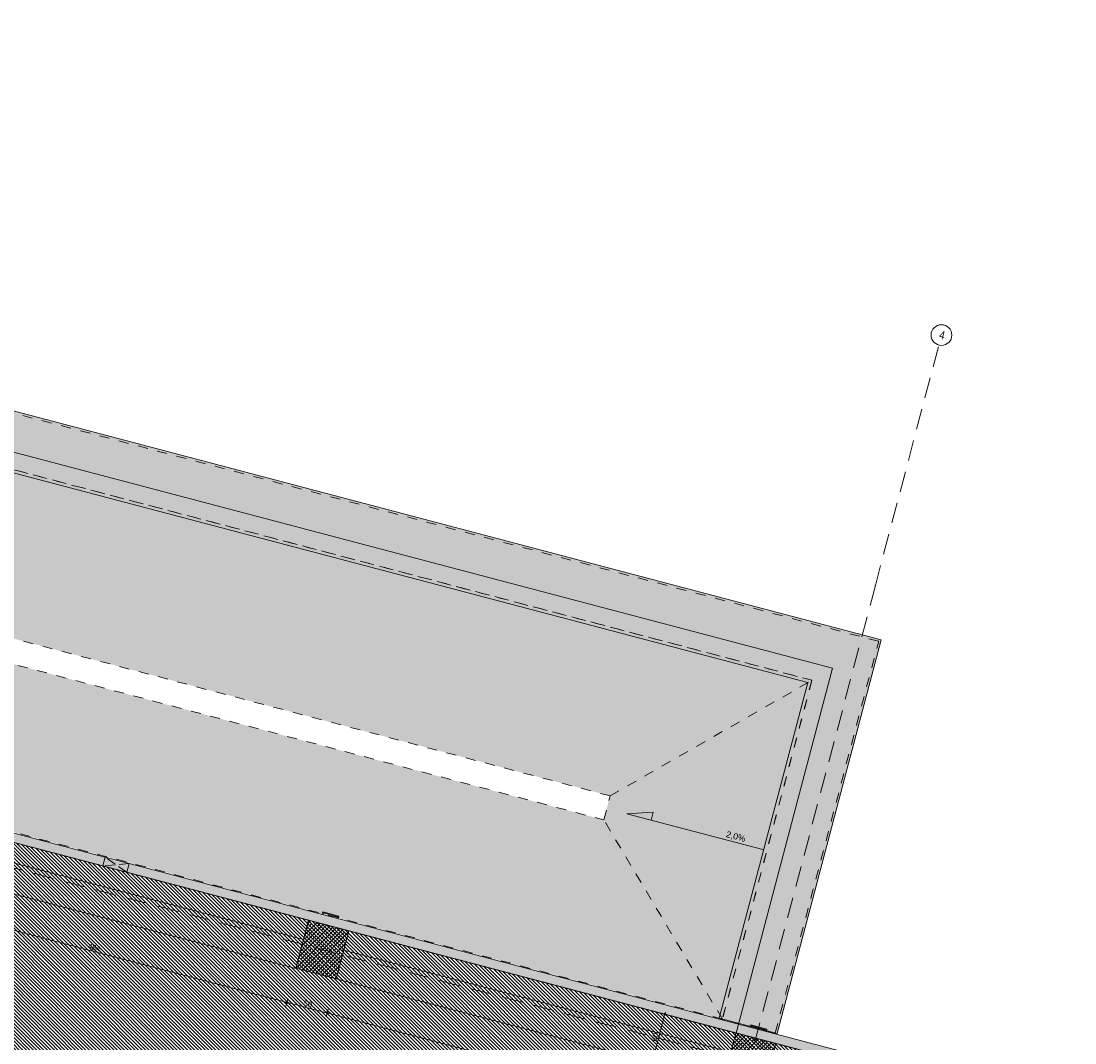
# Model space of a CAD drawing. Header units: millimetres. Extents: x -176817 to 18864955, y -12996033 to 201123.
# Tile 86 of 256: x 72977 to 85692, y 86974 to 99307. Entities that reach past the tile are written whole.
import ezdxf
from ezdxf.enums import TextEntityAlignment as Align

# ---------------------------------------------------------------- set-up
doc = ezdxf.new("R2010")
doc.units = ezdxf.units.MM
doc.header["$MEASUREMENT"] = 0
for name, pattern in [('Krawędzie ukryte', [170, 120, -50]), ('Przerywana', [240, 120, -120]), ('Przerywana długa', [390, 250, -140])]:
    doc.linetypes.add(name, pattern=pattern)
for name, color, linetype in [('213-A Wymiarowanie wewnętrzne', 7, 'Continuous'), ('231-A Ściany zewnętrzne', 7, 'Continuous'), ('280-A Dachy Powłoki', 7, 'Continuous'), ('291-A Obróbka blacharska', 7, 'Continuous'), ('410-K Osie', 7, 'Continuous'), ('440-K Słupy', 7, 'Continuous'), ('450-K Belki', 7, 'Continuous'), ('460-K Stropy', 7, 'Continuous'), ('842-G Opisy PW PZT', 7, 'Continuous')]:
    doc.layers.add(name, color=color, linetype=linetype)
doc.styles.add('STYL_AUTOMATYCZNY_3', font='arial.ttf')
doc.styles.add('STYL_AUTOMATYCZNY_4', font='arial.ttf')
doc.styles.add('STYL_AUTOMATYCZNY_8', font='ARIALN.TTF')
doc.dimstyles.new('STYL_AUTOMATYCZNY__3', dxfattribs={"dimtxt": 64.999998, "dimasz": 47.5, "dimexe": 0.18, "dimexo": 0.0625, "dimgap": 0, "dimtad": 1, "dimdec": 1, "dimlfac": 0.1, "dimzin": 0, "dimdsep": 46, "dimtxsty": 'STYL_AUTOMATYCZNY_4', "dimblk": 'ARROWHEAD_11', "dimblk1": 'ARROWHEAD_11', "dimblk2": 'ARROWHEAD_11', "dimcen": 0.09, "dimclrd": 30, "dimclre": 30, "dimclrt": 30, "dimazin": 0, "dimtfac": 1, "dimtdec": 4, "dimtmove": 0, "dimatfit": 3, "dimfxl": 0, "dimtolj": 1, "dimtzin": 0, "dimarcsym": 0})
pattern_1 = [(45, (0, 0), (-49.497475, 49.497475), []), (45, (-24.75, 24.75), (-49.497475, 49.497475), [52.5, -17.5])]

# ---------------------------------------------------------------- blocks, each defined once
blk = doc.blocks.new('Dach_1_2', base_point=(55538, 98471))
at = {"layer": '280-A Dachy Powłoki', "linetype": 'Continuous', "lineweight": 0, "true_color": 0x005d2f}
blk.add_hatch(color=118, dxfattribs=at).paths.add_polyline_path([(82519, 91351), (55538, 98471), (57004, 96046), (80084, 89956)])
at = {"layer": '280-A Dachy Powłoki', "color": 8, "linetype": 'Przerywana', "lineweight": 0, "flags": 128}
for points in [[(55538, 98471), (82519, 91351)], [(80084, 89956), (57004, 96046)]]:
    blk.add_lwpolyline(points, dxfattribs=at)
blk = doc.blocks.new('Dach_2_2', base_point=(56928, 95756))
at = {"layer": '280-A Dachy Powłoki', "linetype": 'Continuous', "lineweight": 0, "true_color": 0x005d2f}
blk.add_hatch(color=118, dxfattribs=at).paths.add_polyline_path([(54458, 94381), (81439, 87261), (80008, 89666), (80008, 89666), (56928, 95756)])
at = {"layer": '280-A Dachy Powłoki', "color": 8, "linetype": 'Przerywana', "lineweight": 0, "flags": 128}
for points in [[(56928, 95756), (80008, 89666)], [(81439, 87261), (54458, 94381)]]:
    blk.add_lwpolyline(points, dxfattribs=at)
blk = doc.blocks.new('Dach_4_2', base_point=(80008, 89666))
at = {"layer": '280-A Dachy Powłoki', "linetype": 'Continuous', "lineweight": 0, "true_color": 0x005d2f}
blk.add_hatch(color=118, dxfattribs=at).paths.add_polyline_path([(81439, 87261), (82519, 91351), (80084, 89956), (80008, 89666)])
at = {"layer": '280-A Dachy Powłoki', "color": 8, "linetype": 'Przerywana', "lineweight": 0, "flags": 128}
for points in [[(80084, 89956), (82519, 91351)], [(82519, 91351), (81439, 87261)], [(80008, 89666), (80084, 89956)], [(81439, 87261), (80008, 89666)]]:
    blk.add_lwpolyline(points, dxfattribs=at)
blk = doc.blocks.new('Belka_8_2', base_point=(82023, 87107))
at = {"layer": '450-K Belki', "linetype": 'Continuous', "lineweight": 0, "true_color": 0xffffff}
blk.add_hatch(color=7, dxfattribs=at).paths.add_polyline_path([(81399, 87272), (81873, 87147), (81873, 87148), (82100, 87088), (83354, 91839), (82468, 91323)])
at = {"layer": '450-K Belki', "color": 7, "linetype": 'Continuous', "lineweight": 0}
for p, q in [((82100, 87088), (83354, 91839)), ((81399, 87272), (82468, 91323)), ((82100, 87087), (81399, 87272))]:
    blk.add_line(p, q, dxfattribs=at)
blk = doc.blocks.new('Belka_9_2', base_point=(83256, 91782))
at = {"layer": '450-K Belki', "linetype": 'Continuous', "lineweight": 0, "true_color": 0xffffff}
blk.add_hatch(color=7, dxfattribs=at).paths.add_polyline_path([(55053, 99307), (55569, 98421), (82468, 91323), (83354, 91839)])
at = {"layer": '450-K Belki', "color": 7, "linetype": 'Continuous', "lineweight": 0}
for p, q in [((83354, 91839), (55053, 99307)), ((82468, 91323), (55569, 98421))]:
    blk.add_line(p, q, dxfattribs=at)
blk = doc.blocks.new('Strop_26_2', base_point=(54232, 94316))
at = {"layer": '460-K Stropy', "color": 255, "linetype": 'Continuous', "lineweight": 0, "flags": 128}
blk.add_lwpolyline([(54232, 94316), (81605, 87093), (82767, 91497), (55394, 98720)], close=True, dxfattribs=at)
blk = doc.blocks.new('Ściana_74_2', base_point=(55309, 98867))
at = {"layer": '231-A Ściany zewnętrzne', "color": 8, "linetype": 'Przerywana', "lineweight": 0, "flags": 128}
for points in [[(83323, 91821), (69346, 95510)], [(69178, 94871), (82517, 91351)], [(83323, 91821), (83320, 91807)]]:
    blk.add_lwpolyline(points, dxfattribs=at)
blk = doc.blocks.new('Ściana_75_2', base_point=(82914, 91583))
at = {"layer": '231-A Ściany zewnętrzne', "color": 8, "linetype": 'Przerywana', "lineweight": 0, "flags": 128}
for points in [[(82076, 87093), (83320, 91807)], [(82517, 91351), (81438, 87261)], [(81442, 87260), (81438, 87261)], [(81636, 87209), (81442, 87260)], [(81868, 87148), (81636, 87209)], [(82061, 87097), (81868, 87148)], [(82076, 87093), (82061, 87097)]]:
    blk.add_lwpolyline(points, dxfattribs=at)
blk = doc.blocks.new('Ściana_167_2', base_point=(81969, 86749))
at = {"layer": '231-A Ściany zewnętrzne', "color": 7, "linetype": 'Continuous', "lineweight": 0, "flags": 128}
for points in [[(82031, 86981), (54000, 94377)], [(71706, 89457), (76386, 88222)], [(76869, 88095), (81539, 86862)], [(82031, 86981), (82031, 86981)]]:
    blk.add_lwpolyline(points, dxfattribs=at)
blk = doc.blocks.new('Słup_111_2', base_point=(81766, 86741))
at = {"layer": '440-K Słupy', "linetype": 'Continuous', "lineweight": 0, "true_color": 0x000000}
h = blk.add_hatch(dxfattribs=at)
h.set_pattern_fill('Beton_zbrojony_0002', color=18, style=0, pattern_type=2)
h.set_pattern_definition(pattern_1)
h.paths.add_polyline_path([(81447, 86514), (81931, 86387), (82084, 86967), (82031, 86981), (81600, 87094)])
at = {"layer": '440-K Słupy', "color": 7, "linetype": 'Continuous', "lineweight": 0, "flags": 128}
blk.add_lwpolyline([(81600, 87094), (81447, 86514), (81931, 86387), (82084, 86967)], dxfattribs=at)
blk = doc.blocks.new('Słup_159_2', base_point=(76612, 88100))
at = {"layer": '440-K Słupy', "linetype": 'Continuous', "lineweight": 0, "true_color": 0x000000}
h = blk.add_hatch(dxfattribs=at)
h.set_pattern_fill('Beton_zbrojony_0002', color=18, style=0, pattern_type=2)
h.set_pattern_definition(pattern_1)
h.paths.add_polyline_path([(76447, 88454), (76294, 87874), (76777, 87747), (76930, 88327)])
at = {"layer": '440-K Słupy', "color": 7, "linetype": 'Continuous', "lineweight": 0, "flags": 128}
blk.add_lwpolyline([(76447, 88454), (76294, 87874), (76777, 87747), (76930, 88327)], dxfattribs=at)
blk = doc.blocks.new('Słup_160_2', base_point=(76709, 88509))
at = {"layer": '291-A Obróbka blacharska', "color": 7, "linetype": 'Continuous', "lineweight": 0, "flags": 128}
blk.add_lwpolyline([(76811, 88503), (76806, 88484), (76796, 88486), (76799, 88496), (76625, 88542), (76622, 88532), (76613, 88535), (76618, 88554)], close=True, dxfattribs=at)
blk = doc.blocks.new('Ściana_276_2', base_point=(82031, 86981))
at = {"layer": '231-A Ściany zewnętrzne', "linetype": 'Continuous', "lineweight": 0, "true_color": 0x000000}
h = blk.add_hatch(dxfattribs=at)
h.set_pattern_fill('Styropian_0002', color=18, style=0, pattern_type=2)
h.set_pattern_definition([(255.21803, (0, 0), (-100.483584, 26.51508), [60, -120]), (255.21803, (27.28, -100.28), (-100.483584, 26.51508), [60, -120]), (315.21803, (-15.31, -58.01), (73.20452, 73.7638), [60, -120]), (315.21803, (85.18, -84.53), (73.20452, 73.7638), [60, -120]), (15.21803, (0, 0), (-27.27906, 100.278875), [60, -120]), (15.21803, (100.48, -26.52), (-27.27906, 100.278875), [60, -120])])
h.paths.add_polyline_path([(82059, 87087), (53835, 94535), (53807, 94428), (82031, 86981)])
at = {"layer": '231-A Ściany zewnętrzne', "color": 7, "linetype": 'Continuous', "lineweight": 0, "flags": 128}
for points in [[(73990, 89216), (58810, 93222)], [(58781, 93116), (73962, 89110)], [(82059, 87087), (74280, 89140)], [(74252, 89034), (82031, 86981)]]:
    blk.add_lwpolyline(points, dxfattribs=at)
blk = doc.blocks.new('Ściana_284_2', base_point=(128065, 74834))
at = {"layer": '231-A Ściany zewnętrzne', "linetype": 'Continuous', "lineweight": 0, "true_color": 0x000000}
h = blk.add_hatch(dxfattribs=at)
h.set_pattern_fill('Styropian_0002', color=18, style=0, pattern_type=2)
h.set_pattern_definition([(255.218034, (0, 0), (-100.483585, 26.515076), [60, -120]), (255.218034, (27.28, -100.28), (-100.483585, 26.515076), [60, -120]), (315.218034, (-15.31, -58.01), (73.20452, 73.7638), [60, -120]), (315.218034, (85.18, -84.53), (73.20452, 73.7638), [60, -120]), (15.218034, (0, 0), (-27.27906, 100.278875), [60, -120]), (15.218034, (100.48, -26.52), (-27.27906, 100.278875), [60, -120])])
h.paths.add_polyline_path([(128093, 74940), (82059, 87087), (82031, 86981), (128065, 74834)])
at = {"layer": '231-A Ściany zewnętrzne', "color": 7, "linetype": 'Continuous', "lineweight": 0, "flags": 128}
for points in [[(82031, 86981), (89432, 85028)], [(89460, 85134), (82059, 87087)]]:
    blk.add_lwpolyline(points, dxfattribs=at)
blk = doc.blocks.new('Symbol nachylenia 27[115]_2', base_point=(81924, 89307))
at = {"layer": '842-G Opisy PW PZT', "linetype": 'Continuous', "lineweight": 0, "true_color": 0x000000}
blk.add_hatch(color=18, dxfattribs=at).paths.add_polyline_path([(80287, 89739), (80577, 89663), (80603, 89759)])
at = {"layer": '842-G Opisy PW PZT', "color": 7, "linetype": 'Continuous', "lineweight": 0}
for p, q in [((80603, 89759), (80287, 89739)), ((81924, 89307), (80287, 89739)), ((80603, 89759), (80577, 89663))]:
    blk.add_line(p, q, dxfattribs=at)
at = {"layer": '842-G Opisy PW PZT', "color": 7, "lineweight": 0, "style": 'STYL_AUTOMATYCZNY_3'}
blk.add_attdef('txt', text='', height=75, rotation=345.218, dxfattribs=at).set_placement((81701, 89377), align=Align.BOTTOM_RIGHT)
blk = doc.blocks.new('Otwór_191_2')
at = {"layer": '231-A Ściany zewnętrzne', "color": 7, "linetype": 'Krawędzie ukryte', "lineweight": 0}
for p, q in [((74280, 89140), (73962, 89110)), ((74252, 89034), (73990, 89216))]:
    blk.add_line(p, q, dxfattribs=at)
at = {"layer": '231-A Ściany zewnętrzne', "color": 7, "linetype": 'Continuous', "lineweight": 0, "flags": 128}
for points in [[(73990, 89216), (73962, 89110)], [(74280, 89140), (73990, 89216)], [(74252, 89034), (74280, 89140)], [(73962, 89110), (74252, 89034)]]:
    blk.add_lwpolyline(points, dxfattribs=at)
blk = doc.blocks.new('Belka_153_2', base_point=(81498, 86708))
at = {"layer": '450-K Belki', "color": 39, "linetype": 'Continuous', "lineweight": 0, "true_color": 0x573938, "flags": 128}
for points in [[(76869, 88095), (76930, 88327)], [(81600, 87094), (76930, 88327)], [(76777, 87747), (76869, 88095)], [(81539, 86862), (76869, 88095)], [(81447, 86514), (76777, 87747)], [(81539, 86862), (81600, 87094)], [(81447, 86514), (81539, 86862)]]:
    blk.add_lwpolyline(points, dxfattribs=at)
blk = doc.blocks.new('Belka_157_2', base_point=(76345, 88068))
at = {"layer": '450-K Belki', "color": 39, "linetype": 'Continuous', "lineweight": 0, "true_color": 0x573938, "flags": 128}
for points in [[(71706, 89457), (71767, 89689)], [(76447, 88454), (71767, 89689)], [(71614, 89109), (71706, 89457)], [(76386, 88222), (71706, 89457)], [(76294, 87874), (71614, 89109)], [(76386, 88222), (76447, 88454)], [(76294, 87874), (76386, 88222)]]:
    blk.add_lwpolyline(points, dxfattribs=at)
blk = doc.blocks.new('*D2972')
at = {"layer": '213-A Wymiarowanie wewnętrzne', "linetype": 'Continuous', "lineweight": 200}
for points in [[(71493, 88698), (71494, 88693), (71497, 88689), (71501, 88687), (71505, 88686), (71510, 88687), (71514, 88689), (71517, 88693), (71518, 88698), (71517, 88703), (71514, 88707), (71510, 88710), (71505, 88711), (71501, 88710), (71497, 88707), (71494, 88703)], [(76173, 87463), (76174, 87458), (76176, 87454), (76180, 87452), (76185, 87451), (76190, 87452), (76194, 87454), (76197, 87458), (76198, 87463), (76197, 87468), (76194, 87472), (76190, 87475), (76185, 87476), (76180, 87475), (76176, 87472), (76174, 87468)]]:
    blk.add_hatch(color=30, dxfattribs=at).paths.add_polyline_path(points)
at = {"layer": '213-A Wymiarowanie wewnętrzne', "color": 30, "linetype": 'Continuous', "lineweight": 0}
for p, q in [((71518, 88695), (76173, 87466)), ((76188, 87475), (76197, 87509)), ((76173, 87418), (76182, 87451))]:
    blk.add_line(p, q, dxfattribs=at)
blk.add_circle((76185, 87463), 12.5, dxfattribs=at)
at = {"layer": '213-A Wymiarowanie wewnętrzne', "color": 30, "lineweight": 200, "insert": (73777, 88112), "char_height": 65, "attachment_point": 7, "rotation": 345.218, "style": 'STYL_AUTOMATYCZNY_4'}
blk.add_mtext('\\A1;{\\pql;\\fArial|b0|i0|c238|p0;\\W1.000000;484}', dxfattribs=at)
blk = doc.blocks.new('ARROWHEAD_11')
at = {"color": 0, "linetype": 'Continuous', "lineweight": 0}
blk.add_line((0, 0), (-1, 0), dxfattribs=at)
at = {"color": 0, "linetype": 'Continuous', "lineweight": 0, "const_width": 0.25, "flags": 128}
blk.add_lwpolyline([(-0.125, 0, 1), (0.125, 0, 1)], format="xyb", close=True, dxfattribs=at)
blk = doc.blocks.new('*D2973')
at = {"layer": '213-A Wymiarowanie wewnętrzne', "linetype": 'Continuous', "lineweight": 200}
for points in [[(76173, 87463), (76174, 87458), (76176, 87454), (76180, 87452), (76185, 87451), (76190, 87452), (76194, 87454), (76197, 87458), (76198, 87463), (76197, 87468), (76194, 87472), (76190, 87475), (76185, 87476), (76180, 87475), (76176, 87472), (76174, 87468)], [(76656, 87336), (76657, 87331), (76660, 87327), (76664, 87324), (76669, 87323), (76673, 87324), (76678, 87327), (76680, 87331), (76681, 87336), (76680, 87340), (76678, 87345), (76673, 87347), (76669, 87348), (76664, 87347), (76660, 87345), (76657, 87340)]]:
    blk.add_hatch(color=30, dxfattribs=at).paths.add_polyline_path(points)
at = {"layer": '213-A Wymiarowanie wewnętrzne', "color": 30, "linetype": 'Continuous', "lineweight": 0}
for p, q in [((76197, 87460), (76657, 87339)), ((76672, 87348), (76681, 87381)), ((76657, 87290), (76666, 87324))]:
    blk.add_line(p, q, dxfattribs=at)
blk.add_circle((76669, 87336), 12.5, dxfattribs=at)
at = {"layer": '213-A Wymiarowanie wewnętrzne', "color": 30, "lineweight": 200, "insert": (76382, 87425), "char_height": 65, "attachment_point": 7, "rotation": 345.218, "style": 'STYL_AUTOMATYCZNY_4'}
blk.add_mtext('\\A1;{\\pql;\\fArial|b0|i0|c238|p0;\\W1.000000;50}', dxfattribs=at)
blk = doc.blocks.new('*D2974')
at = {"layer": '213-A Wymiarowanie wewnętrzne', "linetype": 'Continuous', "lineweight": 200}
for points in [[(76656, 87336), (76657, 87331), (76660, 87327), (76664, 87324), (76669, 87323), (76673, 87324), (76678, 87327), (76680, 87331), (76681, 87336), (76680, 87340), (76678, 87345), (76673, 87347), (76669, 87348), (76664, 87347), (76660, 87345), (76657, 87340)], [(81326, 86103), (81327, 86099), (81330, 86095), (81334, 86092), (81339, 86091), (81344, 86092), (81348, 86095), (81350, 86099), (81351, 86103), (81350, 86108), (81348, 86112), (81344, 86115), (81339, 86116), (81334, 86115), (81330, 86112), (81327, 86108)]]:
    blk.add_hatch(color=30, dxfattribs=at).paths.add_polyline_path(points)
at = {"layer": '213-A Wymiarowanie wewnętrzne', "color": 30, "linetype": 'Continuous', "lineweight": 0}
for p, q in [((76681, 87333), (81327, 86107)), ((81327, 86058), (81336, 86091)), ((81342, 86115), (81351, 86149))]:
    blk.add_line(p, q, dxfattribs=at)
blk.add_circle((81339, 86103), 12.5, dxfattribs=at)
at = {"layer": '213-A Wymiarowanie wewnętrzne', "color": 30, "lineweight": 200, "insert": (78935, 86751), "char_height": 65, "attachment_point": 7, "rotation": 345.218, "style": 'STYL_AUTOMATYCZNY_4'}
blk.add_mtext('\\A1;{\\pql;\\fArial|b0|i0|c238|p0;\\W1.000000;483}', dxfattribs=at)
blk = doc.blocks.new('*D3210')
at = {"layer": '213-A Wymiarowanie wewnętrzne', "linetype": 'Continuous', "lineweight": 200}
for points in [[(80731, 87320), (80732, 87316), (80735, 87312), (80739, 87309), (80744, 87308), (80749, 87309), (80753, 87312), (80755, 87316), (80756, 87320), (80755, 87325), (80753, 87329), (80749, 87332), (80744, 87333), (80739, 87332), (80735, 87329), (80732, 87325)], [(80578, 86740), (80579, 86736), (80582, 86731), (80586, 86729), (80591, 86728), (80596, 86729), (80600, 86731), (80602, 86736), (80603, 86740), (80602, 86745), (80600, 86749), (80596, 86752), (80591, 86753), (80586, 86752), (80582, 86749), (80579, 86745)]]:
    blk.add_hatch(color=30, dxfattribs=at).paths.add_polyline_path(points)
at = {"layer": '213-A Wymiarowanie wewnętrzne', "color": 30, "linetype": 'Continuous', "lineweight": 0}
for p, q in [((80741, 87308), (80594, 86752)), ((80699, 87332), (80732, 87324)), ((80750, 87345), (80747, 87333)), ((80756, 87317), (80789, 87308)), ((80545, 86752), (80579, 86743)), ((80603, 86737), (80636, 86728))]:
    blk.add_line(p, q, dxfattribs=at)
blk.add_circle((80744, 87320), 12.5, dxfattribs=at)
at = {"layer": '213-A Wymiarowanie wewnętrzne', "color": 30, "lineweight": 200, "insert": (80642, 86986), "char_height": 65, "attachment_point": 7, "rotation": 75.218, "style": 'STYL_AUTOMATYCZNY_4'}
blk.add_mtext('\\A1;{\\pql;\\fArial|b0|i0|c238|p0;\\W1.000000;60}', dxfattribs=at)
blk = doc.blocks.new('Słup_382_2', base_point=(81873, 87147))
at = {"layer": '291-A Obróbka blacharska', "color": 7, "linetype": 'Continuous', "lineweight": 0, "flags": 128}
blk.add_lwpolyline([(81975, 87141), (81969, 87121), (81960, 87124), (81962, 87133), (81788, 87179), (81786, 87170), (81776, 87172), (81781, 87191)], close=True, dxfattribs=at)
blk = doc.blocks.new('Standardowy znacznik osi[629]_2', base_point=(84050, 95397))
at = {"layer": '410-K Osie', "color": 5, "linetype": 'Przerywana długa', "lineweight": 0}
for q in [(84050, 95397), (62258, 12814)]:
    blk.add_line((83284, 92496), q, dxfattribs=at)
at = {"layer": '410-K Osie', "color": 5, "linetype": 'Continuous', "lineweight": 0}
blk.add_circle((84082, 95518), 125, dxfattribs=at)
at = {"layer": '410-K Osie', "color": 5, "linetype": 'Przerywana długa', "lineweight": 0}
blk.add_point((83284, 92496), dxfattribs=at)
blk.add_point((83284, 92496), dxfattribs=at)
at = {"layer": '410-K Osie', "color": 7, "lineweight": 0, "style": 'STYL_AUTOMATYCZNY_8'}
for tag, p in [('AC_MarkerText_1_0', (84103, 95566)), ('AC_MarkerText_1_1', (61482, 9841))]:
    blk.add_attdef(tag, text='', height=100, rotation=345.218, dxfattribs=at).set_placement(p, align=Align.TOP_CENTER)
blk = doc.blocks.new('Standardowy znacznik osi[633]_2', base_point=(32891, 99637))
at = {"layer": '410-K Osie', "color": 5, "linetype": 'Przerywana długa', "lineweight": 0}
blk.add_line((35792, 98872), (269813, 37120), dxfattribs=at)
at = {"layer": '410-K Osie', "color": 7, "lineweight": 0, "style": 'STYL_AUTOMATYCZNY_8'}
for tag, p in [('AC_MarkerText_1_0', (32791, 99718)), ('AC_MarkerText_1_1', (272855, 36371))]:
    blk.add_attdef(tag, text='', height=100, rotation=345.218, dxfattribs=at).set_placement(p, align=Align.TOP_CENTER)

msp = doc.modelspace()

# ---------------------------------------------------------------- hatches: boundary and pattern name
at = {"layer": '842-G Opisy PW PZT', "linetype": 'Continuous', "lineweight": 0, "true_color": 0xe8e8e8}
h = msp.add_hatch(dxfattribs=at)
h.set_pattern_fill('Pasy_0002', color=254, style=0, pattern_type=2)
h.set_pattern_definition([(134.93251, (101839.315, 70594.414), (21.238177, 21.188201), [])])
h.paths.add_polyline_path([(20311.76, 31594.87), (37993.06, 98601.3), (172924.44, 62996.33), (42984.58, 88008.54)])

# ---------------------------------------------------------------- linework, layer by layer
at = {"layer": '842-G Opisy PW PZT', "color": 9, "linetype": 'Continuous', "lineweight": 0, "flags": 128}
msp.add_lwpolyline([(20311.76, 31594.87), (37993.06, 98601.3), (172924.44, 62996.33), (42984.58, 88008.54)], close=True, dxfattribs=at)

# ---------------------------------------------------------------- block references
at = {"layer": '231-A Ściany zewnętrzne', "color": 7, "lineweight": 0}
for name, p in [('Ściana_74_2', (55308.9, 98867.12)), ('Ściana_276_2', (82030.65, 86980.9)), ('Ściana_167_2', (81969.43, 86748.87)), ('Ściana_75_2', (82914.03, 91582.82)), ('Ściana_284_2', (128064.94, 74833.61))]:
    msp.add_blockref(name, p, dxfattribs=at)
at = {"layer": '231-A Ściany zewnętrzne', "color": 7, "linetype": 'Continuous', "lineweight": 0}
msp.add_blockref('Otwór_191_2', (0, 0), dxfattribs=at)
at = {"layer": '280-A Dachy Powłoki', "color": 8, "linetype": 'Przerywana', "lineweight": 0}
for name, p in [('Dach_1_2', (55537.56, 98470.65)), ('Dach_2_2', (56927.94, 95756.06)), ('Dach_4_2', (80007.95, 89665.82))]:
    msp.add_blockref(name, p, dxfattribs=at)
at = {"layer": '291-A Obróbka blacharska', "color": 7, "lineweight": 0}
for name, p in [('Słup_160_2', (76709.46, 88509.13)), ('Słup_382_2', (81872.72, 87146.68))]:
    msp.add_blockref(name, p, dxfattribs=at)
at = {"layer": '410-K Osie', "color": 5, "linetype": 'Continuous', "lineweight": 0}
msp.add_blockref('Standardowy znacznik osi[633]_2', (32891.23, 99637.28), dxfattribs=at)
ref = msp.add_blockref('Standardowy znacznik osi[629]_2', (84049.68, 95396.64), dxfattribs=at)
ref.add_attrib('AC_MarkerText_1', '4', dxfattribs={"color": 7, "lineweight": 0, "height": 100, "rotation": 345.218034, "style": 'STYL_AUTOMATYCZNY_8'}).set_placement((84102.58, 95565.83), align=Align.TOP_CENTER)
at = {"layer": '440-K Słupy', "color": 7, "lineweight": 0}
for name, p in [('Słup_159_2', (76611.97, 88100.48)), ('Słup_111_2', (81765.56, 86740.58))]:
    msp.add_blockref(name, p, dxfattribs=at)
at = {"layer": '450-K Belki', "color": 7, "lineweight": 0}
for name, p in [('Belka_9_2', (83256.2, 91782.11)), ('Belka_8_2', (82022.59, 87107.13))]:
    msp.add_blockref(name, p, dxfattribs=at)
at = {"layer": '450-K Belki', "color": 39, "lineweight": 0, "true_color": 0x573938}
for name, p in [('Belka_157_2', (76344.73, 88067.58)), ('Belka_153_2', (81498.3, 86707.68))]:
    msp.add_blockref(name, p, dxfattribs=at)
at = {"layer": '460-K Stropy', "color": 255, "linetype": 'Continuous', "lineweight": 0}
msp.add_blockref('Strop_26_2', (54232.14, 94316.22), dxfattribs=at)
at = {"layer": '842-G Opisy PW PZT', "color": 7, "linetype": 'Continuous', "lineweight": 0}
msp.add_blockref('Symbol nachylenia 27[115]_2', (81924.36, 89307.34), dxfattribs=at).add_auto_attribs({'txt': '2,0%'})

# ---------------------------------------------------------------- dimensions: what is measured, and where the dimension line sits
at = {"layer": '213-A Wymiarowanie wewnętrzne', "color": 30, "linetype": 'Continuous', "lineweight": 200}
for base, p1, p2, angle, picture, middle, turn in [((76185.26, 87463.26), (71613.89, 89109.08), (76293.7, 87874.2), 345.218034, '*D2972', (73856.81, 88124.74), 345.218034), ((76668.72, 87335.69), (76293.7, 87874.2), (76777.15, 87746.63), 345.218034, '*D2973', (76438.49, 87443.5), 345.218034), ((81338.84, 86103.36), (76777.15, 87746.63), (81447.28, 86514.3), 345.218034, '*D2974', (79015.23, 86763.56), 345.218034), ((80590.79, 86740.3), (82083.85, 86966.86), (81930.77, 86386.72), 255.218034, '*D3210', (80623.31, 87041.88), 75.218034)]:
    dim = msp.add_linear_dim(base=base, p1=p1, p2=p2, angle=angle, dimstyle='STYL_AUTOMATYCZNY__3', dxfattribs=at)
    dim.commit()
    dim.dimension.update_dxf_attribs({"geometry": picture, "text_midpoint": middle, "dimtype": 160, "text_rotation": turn})

doc.saveas('drawing.dxf')
